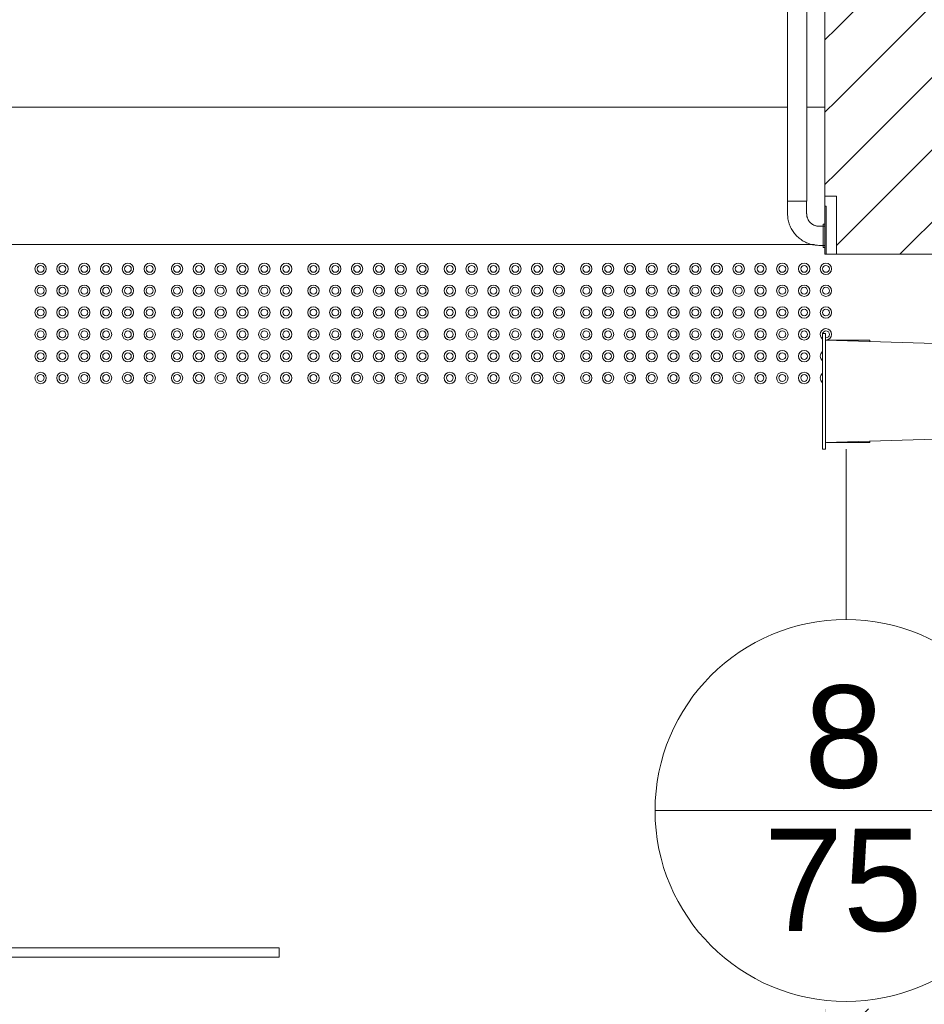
# Model space of a CAD drawing. Header units: metres. Extents: x 2.5 to 42.1, y -73.7 to -48.4.
# Tile 17 of 256: x 9.4 to 11.4, y -70.1 to -68. Entities that reach past the tile are written whole.
import ezdxf

# ---------------------------------------------------------------- set-up
doc = ezdxf.new("R2010")
doc.units = ezdxf.units.M
doc.linetypes.add('Projeção', pattern=[0.003969, 0.002381, -0.001587])
for name, color, linetype, lineweight in [('A-FLOR', 7, 'Continuous', 18), ('A-GENM', 7, 'Continuous', 18), ('A-WALL', 7, 'Continuous', 18), ('A-WALL-PATT', 7, 'Continuous', 18), ('Balaústres', 7, 'Continuous', 18), ('Corrimão', 7, 'Continuous', 18), ('G-IMPT', 7, 'Continuous', 18), ('Guarda-corpos', 7, 'Continuous', 18), ('M-HVAC-DUCT', 7, 'Continuous', 18), ('S-STRS', 7, 'Continuous', 18)]:
    doc.layers.add(name, color=color, linetype=linetype, lineweight=lineweight)
doc.layers.add('M-HVAC-CDFF-IDEN', color=1, linetype='Continuous', lineweight=9, true_color=0xff0000)
doc.styles.add('Arial', font='arial.ttf', dxfattribs={"height": 0.225})
pattern_1 = [(45, (21.555, -62.929), (-0.0795495, 0.0795495), [])]

# ---------------------------------------------------------------- blocks, each defined once
blk = doc.blocks.new('_ARQPWR_ACS Piso tátil de alerta - 30 cm Inox-7195133-TÉRREO _0_32m')
at = {"layer": 'A-GENM', "color": 253, "true_color": 0xaaaaaa}
for centre, radius, start, end in [((-0.12, 0.12), 0.0125, 0, 180), ((-0.072, 0.12), 0.0125, 0, 180), ((-0.024, 0.12), 0.0125, 0, 180), ((0.024, 0.12), 0.0125, 0, 180), ((0.072, 0.12), 0.0125, 0, 180), ((0.12, 0.12), 0.0125, 0, 180), ((-0.12, 0.12), 0.0125, 180, 360), ((-0.12, 0.12), 0.0075, 360, 180), ((-0.12, 0.12), 0.0075, 180, 360), ((-0.072, 0.12), 0.0125, 180, 360), ((-0.072, 0.12), 0.0075, 360, 180), ((-0.072, 0.12), 0.0075, 180, 360), ((-0.024, 0.12), 0.0125, 180, 360), ((-0.024, 0.12), 0.0075, 360, 180), ((-0.024, 0.12), 0.0075, 180, 360), ((0.024, 0.12), 0.0125, 180, 360), ((0.024, 0.12), 0.0075, 360, 180), ((0.024, 0.12), 0.0075, 180, 360), ((0.072, 0.12), 0.0125, 180, 360), ((0.072, 0.12), 0.0075, 360, 180), ((0.072, 0.12), 0.0075, 180, 360), ((0.12, 0.12), 0.0125, 180, 360), ((0.12, 0.12), 0.0075, 360, 180), ((0.12, 0.12), 0.0075, 180, 360), ((-0.12, 0.072), 0.0125, 0, 180), ((-0.12, 0.072), 0.0125, 180, 360), ((-0.12, 0.072), 0.0075, 360, 180), ((-0.12, 0.072), 0.0075, 180, 360), ((-0.072, 0.072), 0.0125, 0, 180), ((-0.072, 0.072), 0.0125, 180, 360), ((-0.072, 0.072), 0.0075, 360, 180), ((-0.072, 0.072), 0.0075, 180, 360), ((-0.024, 0.072), 0.0125, 0, 180), ((-0.024, 0.072), 0.0125, 180, 360), ((-0.024, 0.072), 0.0075, 360, 180), ((-0.024, 0.072), 0.0075, 180, 360), ((0.024, 0.072), 0.0125, 0, 180), ((0.024, 0.072), 0.0125, 180, 360), ((0.024, 0.072), 0.0075, 360, 180), ((0.024, 0.072), 0.0075, 180, 360), ((0.072, 0.072), 0.0125, 0, 180), ((0.072, 0.072), 0.0125, 180, 360), ((0.072, 0.072), 0.0075, 360, 180), ((0.072, 0.072), 0.0075, 180, 360), ((0.12, 0.072), 0.0125, 0, 180), ((0.12, 0.072), 0.0125, 180, 360), ((0.12, 0.072), 0.0075, 360, 180), ((0.12, 0.072), 0.0075, 180, 360), ((-0.12, 0.024), 0.0125, 0, 180), ((-0.12, 0.024), 0.0125, 180, 360), ((-0.12, 0.024), 0.0075, 360, 180), ((-0.12, 0.024), 0.0075, 180, 360), ((-0.072, 0.024), 0.0125, 0, 180), ((-0.072, 0.024), 0.0125, 180, 360), ((-0.072, 0.024), 0.0075, 360, 180), ((-0.072, 0.024), 0.0075, 180, 360), ((-0.024, 0.024), 0.0125, 0, 180), ((-0.024, 0.024), 0.0125, 180, 360), ((-0.024, 0.024), 0.0075, 360, 180), ((-0.024, 0.024), 0.0075, 180, 360), ((0.024, 0.024), 0.0125, 0, 180), ((0.024, 0.024), 0.0125, 180, 360), ((0.024, 0.024), 0.0075, 360, 180), ((0.024, 0.024), 0.0075, 180, 360), ((0.072, 0.024), 0.0125, 0, 180), ((0.072, 0.024), 0.0125, 180, 360), ((0.072, 0.024), 0.0075, 360, 180), ((0.072, 0.024), 0.0075, 180, 360), ((0.12, 0.024), 0.0125, 0, 180), ((0.12, 0.024), 0.0125, 180, 360), ((0.12, 0.024), 0.0075, 360, 180), ((0.12, 0.024), 0.0075, 180, 360), ((-0.12, -0.024), 0.0125, 0, 180), ((-0.12, -0.024), 0.0075, 360, 180), ((-0.072, -0.024), 0.0125, 0, 180), ((-0.072, -0.024), 0.0075, 360, 180), ((-0.024, -0.024), 0.0125, 0, 180), ((-0.024, -0.024), 0.0075, 360, 180), ((0.024, -0.024), 0.0125, 0, 180), ((0.024, -0.024), 0.0075, 360, 180), ((0.072, -0.024), 0.0125, 0, 180), ((0.072, -0.024), 0.0075, 360, 180), ((0.12, -0.024), 0.0125, 0, 180), ((0.12, -0.024), 0.0075, 360, 180), ((-0.12, -0.024), 0.0125, 180, 360), ((-0.12, -0.024), 0.0075, 180, 360), ((-0.072, -0.024), 0.0125, 180, 360), ((-0.072, -0.024), 0.0075, 180, 360), ((-0.024, -0.024), 0.0125, 180, 360), ((-0.024, -0.024), 0.0075, 180, 360), ((0.024, -0.024), 0.0125, 180, 360), ((0.024, -0.024), 0.0075, 180, 360), ((0.072, -0.024), 0.0125, 180, 360), ((0.072, -0.024), 0.0075, 180, 360), ((0.12, -0.024), 0.0125, 180, 360), ((0.12, -0.024), 0.0075, 180, 360), ((-0.12, -0.072), 0.0125, 0, 180), ((-0.12, -0.072), 0.0075, 360, 180), ((-0.072, -0.072), 0.0125, 0, 180), ((-0.072, -0.072), 0.0075, 360, 180), ((-0.024, -0.072), 0.0125, 0, 180), ((-0.024, -0.072), 0.0075, 360, 180), ((0.024, -0.072), 0.0125, 0, 180), ((0.024, -0.072), 0.0075, 360, 180), ((0.072, -0.072), 0.0125, 0, 180), ((0.072, -0.072), 0.0075, 360, 180), ((0.12, -0.072), 0.0125, 0, 180), ((0.12, -0.072), 0.0075, 360, 180), ((-0.12, -0.072), 0.0125, 180, 360), ((-0.12, -0.072), 0.0075, 180, 360), ((-0.072, -0.072), 0.0125, 180, 360), ((-0.072, -0.072), 0.0075, 180, 360), ((-0.024, -0.072), 0.0125, 180, 360), ((-0.024, -0.072), 0.0075, 180, 360), ((0.024, -0.072), 0.0125, 180, 360), ((0.024, -0.072), 0.0075, 180, 360), ((0.072, -0.072), 0.0125, 180, 360), ((0.072, -0.072), 0.0075, 180, 360), ((0.12, -0.072), 0.0125, 180, 360), ((0.12, -0.072), 0.0075, 180, 360), ((-0.12, -0.12), 0.0125, 0, 180), ((-0.072, -0.12), 0.0125, 0, 180), ((-0.024, -0.12), 0.0125, 0, 180), ((0.024, -0.12), 0.0125, 0, 180), ((0.072, -0.12), 0.0125, 0, 180), ((0.12, -0.12), 0.0125, 0, 180), ((-0.12, -0.12), 0.0125, 180, 360), ((-0.12, -0.12), 0.0075, 360, 180), ((-0.12, -0.12), 0.0075, 180, 360), ((-0.072, -0.12), 0.0125, 180, 360), ((-0.072, -0.12), 0.0075, 360, 180), ((-0.072, -0.12), 0.0075, 180, 360), ((-0.024, -0.12), 0.0125, 180, 360), ((-0.024, -0.12), 0.0075, 360, 180), ((-0.024, -0.12), 0.0075, 180, 360), ((0.024, -0.12), 0.0125, 180, 360), ((0.024, -0.12), 0.0075, 360, 180), ((0.024, -0.12), 0.0075, 180, 360), ((0.072, -0.12), 0.0125, 180, 360), ((0.072, -0.12), 0.0075, 360, 180), ((0.072, -0.12), 0.0075, 180, 360), ((0.12, -0.12), 0.0125, 180, 360), ((0.12, -0.12), 0.0075, 360, 180), ((0.12, -0.12), 0.0075, 180, 360)]:
    blk.add_arc(centre, radius, start, end, dxfattribs=at)
blk = doc.blocks.new('_ARQPWR_ACS Piso tátil de alerta - 30 cm Inox-V49-TÉRREO _0_32m')
at = {"layer": 'A-GENM', "color": 253, "true_color": 0xaaaaaa}
for centre, radius, start, end in [((-0.12, 0.12), 0.0125, 0, 180), ((-0.072, 0.12), 0.0125, 0, 180), ((-0.024, 0.12), 0.0125, 0, 180), ((0.024, 0.12), 0.0125, 0, 180), ((-0.12, 0.12), 0.0125, 180, 360), ((-0.12, 0.12), 0.0075, 360, 180), ((-0.12, 0.12), 0.0075, 180, 360), ((-0.072, 0.12), 0.0125, 180, 360), ((-0.072, 0.12), 0.0075, 360, 180), ((-0.072, 0.12), 0.0075, 180, 360), ((-0.024, 0.12), 0.0125, 180, 360), ((-0.024, 0.12), 0.0075, 360, 180), ((-0.024, 0.12), 0.0075, 180, 360), ((0.024, 0.12), 0.0125, 180, 319.835), ((0.024, 0.12), 0.0075, 360, 180), ((0.024, 0.12), 0.0075, 180, 257.2), ((0.024, 0.12), 0.0075, 351.7863, 360), ((0.024, 0.12), 0.0125, 355.4732, 360), ((0.072, 0.12), 0.0125, 220.165, 319.835), ((0.12, 0.12), 0.0125, 220.165, 319.835), ((-0.12, 0.072), 0.0125, 0, 180), ((-0.12, 0.072), 0.0125, 180, 360), ((-0.12, 0.072), 0.0075, 360, 180), ((-0.12, 0.072), 0.0075, 180, 360), ((-0.072, 0.072), 0.0125, 0, 180), ((-0.072, 0.072), 0.0125, 180, 360), ((-0.072, 0.072), 0.0075, 360, 180), ((-0.072, 0.072), 0.0075, 180, 360), ((-0.024, 0.072), 0.0125, 0, 180), ((-0.024, 0.072), 0.0125, 180, 360), ((-0.024, 0.072), 0.0075, 360, 180), ((-0.024, 0.072), 0.0075, 180, 360), ((0.024, 0.072), 0.0125, 0, 180), ((0.024, 0.072), 0.0125, 180, 360), ((0.024, 0.072), 0.0075, 360, 180), ((0.024, 0.072), 0.0075, 180, 360), ((0.072, 0.072), 0.0125, 0, 180), ((0.072, 0.072), 0.0125, 180, 360), ((0.072, 0.072), 0.0075, 360, 180), ((0.072, 0.072), 0.0075, 180, 360), ((0.12, 0.072), 0.0125, 0, 180), ((0.12, 0.072), 0.0125, 180, 360), ((0.12, 0.072), 0.0075, 360, 180), ((0.12, 0.072), 0.0075, 180, 360), ((-0.12, 0.024), 0.0125, 0, 180), ((-0.12, 0.024), 0.0125, 180, 360), ((-0.12, 0.024), 0.0075, 360, 180), ((-0.12, 0.024), 0.0075, 180, 360), ((-0.072, 0.024), 0.0125, 0, 180), ((-0.072, 0.024), 0.0125, 180, 360), ((-0.072, 0.024), 0.0075, 360, 180), ((-0.072, 0.024), 0.0075, 180, 360), ((-0.024, 0.024), 0.0125, 0, 180), ((-0.024, 0.024), 0.0125, 180, 360), ((-0.024, 0.024), 0.0075, 360, 180), ((-0.024, 0.024), 0.0075, 180, 360), ((0.024, 0.024), 0.0125, 0, 180), ((0.024, 0.024), 0.0125, 180, 360), ((0.024, 0.024), 0.0075, 360, 180), ((0.024, 0.024), 0.0075, 180, 360), ((0.072, 0.024), 0.0125, 0, 180), ((0.072, 0.024), 0.0125, 180, 360), ((0.072, 0.024), 0.0075, 360, 180), ((0.072, 0.024), 0.0075, 180, 360), ((0.12, 0.024), 0.0125, 0, 180), ((0.12, 0.024), 0.0125, 180, 360), ((0.12, 0.024), 0.0075, 360, 180), ((0.12, 0.024), 0.0075, 180, 360), ((-0.12, -0.024), 0.0125, 0, 180), ((-0.12, -0.024), 0.0075, 360, 180), ((-0.072, -0.024), 0.0125, 0, 180), ((-0.072, -0.024), 0.0075, 360, 180), ((-0.024, -0.024), 0.0125, 0, 180), ((-0.024, -0.024), 0.0075, 360, 180), ((0.024, -0.024), 0.0125, 0, 180), ((0.024, -0.024), 0.0075, 360, 180), ((0.072, -0.024), 0.0125, 0, 180), ((0.072, -0.024), 0.0075, 360, 180), ((0.12, -0.024), 0.0125, 0, 180), ((0.12, -0.024), 0.0075, 360, 180), ((-0.12, -0.024), 0.0125, 180, 360), ((-0.12, -0.024), 0.0075, 180, 360), ((-0.072, -0.024), 0.0125, 180, 360), ((-0.072, -0.024), 0.0075, 180, 360), ((-0.024, -0.024), 0.0125, 180, 360), ((-0.024, -0.024), 0.0075, 180, 360), ((0.024, -0.024), 0.0125, 180, 360), ((0.024, -0.024), 0.0075, 180, 360), ((0.072, -0.024), 0.0125, 180, 360), ((0.072, -0.024), 0.0075, 180, 360), ((0.12, -0.024), 0.0125, 180, 360), ((0.12, -0.024), 0.0075, 180, 360), ((-0.12, -0.072), 0.0125, 0, 180), ((-0.12, -0.072), 0.0075, 360, 180), ((-0.072, -0.072), 0.0125, 0, 180), ((-0.072, -0.072), 0.0075, 360, 180), ((-0.024, -0.072), 0.0125, 0, 180), ((-0.024, -0.072), 0.0075, 360, 180), ((0.024, -0.072), 0.0125, 0, 180), ((0.024, -0.072), 0.0075, 360, 180), ((0.072, -0.072), 0.0125, 0, 180), ((0.072, -0.072), 0.0075, 360, 180), ((0.12, -0.072), 0.0125, 0, 180), ((0.12, -0.072), 0.0075, 360, 180), ((-0.12, -0.072), 0.0125, 180, 360), ((-0.12, -0.072), 0.0075, 180, 360), ((-0.072, -0.072), 0.0125, 180, 360), ((-0.072, -0.072), 0.0075, 180, 360), ((-0.024, -0.072), 0.0125, 180, 360), ((-0.024, -0.072), 0.0075, 180, 360), ((0.024, -0.072), 0.0125, 180, 360), ((0.024, -0.072), 0.0075, 180, 360), ((0.072, -0.072), 0.0125, 180, 360), ((0.072, -0.072), 0.0075, 180, 360), ((0.12, -0.072), 0.0125, 180, 360), ((0.12, -0.072), 0.0075, 180, 360), ((-0.12, -0.12), 0.0125, 0, 180), ((-0.072, -0.12), 0.0125, 0, 180), ((-0.024, -0.12), 0.0125, 0, 180), ((0.024, -0.12), 0.0125, 0, 180), ((0.072, -0.12), 0.0125, 0, 180), ((0.12, -0.12), 0.0125, 0, 180), ((-0.12, -0.12), 0.0125, 180, 360), ((-0.12, -0.12), 0.0075, 360, 180), ((-0.12, -0.12), 0.0075, 180, 360), ((-0.072, -0.12), 0.0125, 180, 360), ((-0.072, -0.12), 0.0075, 360, 180), ((-0.072, -0.12), 0.0075, 180, 360), ((-0.024, -0.12), 0.0125, 180, 360), ((-0.024, -0.12), 0.0075, 360, 180), ((-0.024, -0.12), 0.0075, 180, 360), ((0.024, -0.12), 0.0125, 180, 360), ((0.024, -0.12), 0.0075, 360, 180), ((0.024, -0.12), 0.0075, 180, 360), ((0.072, -0.12), 0.0125, 180, 360), ((0.072, -0.12), 0.0075, 360, 180), ((0.072, -0.12), 0.0075, 180, 360), ((0.12, -0.12), 0.0125, 180, 360), ((0.12, -0.12), 0.0075, 360, 180), ((0.12, -0.12), 0.0075, 180, 360)]:
    blk.add_arc(centre, radius, start, end, dxfattribs=at)
blk = doc.blocks.new('Led_Stripe_11805 - Led_Stripe_11805-7511531-TÉRREO _0_32m')
at = {"layer": 'A-GENM', "color": 253, "true_color": 0xaaaaaa}
for p, q in [((-1.5, 0.01), (1.5, 0.01)), ((1.5, 0.01), (1.5, -0.01)), ((1.5, -0.01), (-1.5, -0.01))]:
    blk.add_line(p, q, dxfattribs=at)
blk = doc.blocks.new('Guarda-corpo - Apoio com Canopla-8761141-TÉRREO _0_32m')
at = {"layer": 'Balaústres', "color": 253, "true_color": 0xaaaaaa}
for p, q in [((-0.0476, 0.1014), (-0.0514, 0.1014)), ((-0.0386, 0.097), (-0.0514, 0.097)), ((-0.0476, 0.0506), (-0.0476, 0.1014)), ((-0.0514, 0.055), (-0.0386, 0.055)), ((-0.0514, 0.0506), (-0.0476, 0.0506)), ((-0.0111, 0.0275), (-0.0111, 0)), ((0.0309, 0), (0.0309, 0.0275)), ((0.0068, 0), (0.0129, 0))]:
    blk.add_line(p, q, dxfattribs=at)
at = {"layer": 'Balaústres', "color": 253, "true_color": 0xaaaaaa, "flags": 128}
for points in [[(0.0309, 0.0275), (0.0308, 0.0303), (0.0306, 0.0331), (0.0304, 0.0358), (0.03, 0.0386), (0.0295, 0.0413), (0.0289, 0.044), (0.0281, 0.0467), (0.0273, 0.0494), (0.0264, 0.052), (0.0254, 0.0546), (0.0242, 0.0571), (0.023, 0.0596), (0.0217, 0.062), (0.0202, 0.0644), (0.0187, 0.0667), (0.0171, 0.069), (0.0154, 0.0712), (0.0136, 0.0733), (0.0117, 0.0754), (0.0098, 0.0774), (0.0077, 0.0793), (0.0056, 0.0811), (0.0035, 0.0828), (0.0012, 0.0844), (-0.0011, 0.086), (-0.0035, 0.0874), (-0.0059, 0.0888), (-0.0084, 0.0901), (-0.0109, 0.0912), (-0.0135, 0.0923), (-0.0161, 0.0932), (-0.0187, 0.0941), (-0.0214, 0.0948), (-0.0241, 0.0955), (-0.0268, 0.096), (-0.0296, 0.0964), (-0.0323, 0.0967), (-0.0351, 0.0969), (-0.0379, 0.097), (-0.0386, 0.097)], [(0.0309, 0.0275), (0.0308, 0.0303), (0.0306, 0.0331), (0.0304, 0.0358), (0.03, 0.0386), (0.0295, 0.0413), (0.0289, 0.044), (0.0281, 0.0467), (0.0273, 0.0494), (0.0264, 0.052), (0.0254, 0.0546), (0.0242, 0.0571), (0.023, 0.0596), (0.0217, 0.062), (0.0202, 0.0644), (0.0187, 0.0667), (0.0171, 0.069), (0.0154, 0.0712), (0.0136, 0.0733), (0.0117, 0.0754), (0.0098, 0.0774), (0.0077, 0.0793), (0.0056, 0.0811), (0.0035, 0.0828), (0.0012, 0.0844), (-0.0011, 0.086), (-0.0035, 0.0874), (-0.0059, 0.0888), (-0.0084, 0.0901), (-0.0109, 0.0912), (-0.0135, 0.0923), (-0.0161, 0.0932), (-0.0187, 0.0941), (-0.0214, 0.0948), (-0.0241, 0.0955), (-0.0268, 0.096), (-0.0296, 0.0964), (-0.0323, 0.0967), (-0.0351, 0.0969), (-0.0379, 0.097), (-0.0386, 0.097)], [(-0.0386, 0.055), (-0.0376, 0.055), (-0.0365, 0.0549), (-0.0354, 0.0548), (-0.0343, 0.0546), (-0.0332, 0.0545), (-0.0321, 0.0542), (-0.0311, 0.0539), (-0.03, 0.0536), (-0.029, 0.0532), (-0.0279, 0.0528), (-0.0269, 0.0524), (-0.026, 0.0519), (-0.025, 0.0514), (-0.024, 0.0508), (-0.0231, 0.0502), (-0.0222, 0.0496), (-0.0214, 0.0489), (-0.0205, 0.0482), (-0.0197, 0.0474), (-0.0189, 0.0467), (-0.0182, 0.0459), (-0.0175, 0.045), (-0.0168, 0.0442), (-0.0161, 0.0433), (-0.0155, 0.0424), (-0.0149, 0.0414), (-0.0144, 0.0405), (-0.0139, 0.0395), (-0.0134, 0.0385), (-0.013, 0.0375), (-0.0126, 0.0364), (-0.0123, 0.0354), (-0.012, 0.0343), (-0.0118, 0.0333), (-0.0116, 0.0322), (-0.0114, 0.0311), (-0.0113, 0.03), (-0.0112, 0.0289), (-0.0112, 0.0278), (-0.0111, 0.0275)], [(-0.0161, 0.0433), (-0.0155, 0.0424), (-0.0149, 0.0414)]]:
    blk.add_lwpolyline(points, dxfattribs=at)
blk = doc.blocks.new('Guarda-corpo - Apoio com Canopla-8761143-TÉRREO _0_32m')
at = {"layer": 'Balaústres', "color": 253, "true_color": 0xaaaaaa}
for p, q in [((-0.0111, 0), (-0.0111, -0.0275)), ((0.0309, -0.0275), (0.0309, 0)), ((0.0129, 0), (0.0068, 0)), ((-0.0476, -0.0506), (-0.0514, -0.0506)), ((-0.0386, -0.055), (-0.0514, -0.055)), ((-0.0476, -0.1014), (-0.0476, -0.0506)), ((-0.0514, -0.097), (-0.0386, -0.097)), ((-0.0514, -0.1014), (-0.0476, -0.1014))]:
    blk.add_line(p, q, dxfattribs=at)
at = {"layer": 'Balaústres', "color": 253, "true_color": 0xaaaaaa, "flags": 128}
for points in [[(-0.0386, -0.097), (-0.0359, -0.0969), (-0.0331, -0.0968), (-0.0303, -0.0965), (-0.0276, -0.0961), (-0.0248, -0.0956), (-0.0221, -0.095), (-0.0194, -0.0943), (-0.0168, -0.0935), (-0.0142, -0.0925), (-0.0116, -0.0915), (-0.009, -0.0904), (-0.0066, -0.0891), (-0.0041, -0.0878), (-0.0017, -0.0864), (0.0006, -0.0849), (0.0029, -0.0832), (0.0051, -0.0815), (0.0072, -0.0798), (0.0092, -0.0779), (0.0112, -0.0759), (0.0131, -0.0739), (0.0149, -0.0718), (0.0166, -0.0696), (0.0183, -0.0674), (0.0198, -0.0651), (0.0213, -0.0627), (0.0226, -0.0603), (0.0239, -0.0578), (0.0251, -0.0553), (0.0261, -0.0527), (0.0271, -0.0501), (0.0279, -0.0474), (0.0287, -0.0447), (0.0293, -0.042), (0.0298, -0.0393), (0.0303, -0.0366), (0.0306, -0.0338), (0.0308, -0.031), (0.0308, -0.0283), (0.0309, -0.0275)], [(-0.0111, -0.0275), (-0.0112, -0.0286), (-0.0112, -0.0297), (-0.0113, -0.0308), (-0.0115, -0.0319), (-0.0117, -0.033), (-0.0119, -0.034), (-0.0122, -0.0351), (-0.0125, -0.0362), (-0.0129, -0.0372), (-0.0133, -0.0382), (-0.0138, -0.0392), (-0.0143, -0.0402), (-0.0148, -0.0412), (-0.0154, -0.0421), (-0.016, -0.043), (-0.0166, -0.0439), (-0.0173, -0.0448), (-0.018, -0.0456), (-0.0187, -0.0464), (-0.0195, -0.0472), (-0.0203, -0.048), (-0.0211, -0.0487), (-0.022, -0.0494), (-0.0229, -0.05), (-0.0238, -0.0506), (-0.0247, -0.0512), (-0.0257, -0.0518), (-0.0267, -0.0523), (-0.0277, -0.0527), (-0.0287, -0.0531), (-0.0297, -0.0535), (-0.0308, -0.0538), (-0.0318, -0.0541), (-0.0329, -0.0544), (-0.034, -0.0546), (-0.0351, -0.0548), (-0.0362, -0.0549), (-0.0373, -0.055), (-0.0384, -0.055), (-0.0386, -0.055)], [(-0.0386, -0.097), (-0.0359, -0.0969), (-0.0331, -0.0968), (-0.0303, -0.0965), (-0.0276, -0.0961), (-0.0248, -0.0956), (-0.0221, -0.095), (-0.0194, -0.0943), (-0.0168, -0.0935), (-0.0142, -0.0925), (-0.0116, -0.0915), (-0.009, -0.0904), (-0.0066, -0.0891), (-0.0041, -0.0878), (-0.0017, -0.0864), (0.0006, -0.0849), (0.0029, -0.0832), (0.0051, -0.0815), (0.0072, -0.0798), (0.0092, -0.0779), (0.0112, -0.0759), (0.0131, -0.0739), (0.0149, -0.0718), (0.0166, -0.0696), (0.0183, -0.0674), (0.0198, -0.0651), (0.0213, -0.0627), (0.0226, -0.0603), (0.0239, -0.0578), (0.0251, -0.0553), (0.0261, -0.0527), (0.0271, -0.0501), (0.0279, -0.0474), (0.0287, -0.0447), (0.0293, -0.042), (0.0298, -0.0393), (0.0303, -0.0366), (0.0306, -0.0338), (0.0308, -0.031), (0.0308, -0.0283), (0.0309, -0.0275)], [(-0.0229, -0.05), (-0.0238, -0.0506), (-0.0247, -0.0512)]]:
    blk.add_lwpolyline(points, dxfattribs=at)
blk = doc.blocks.new('Guarda-corpo - Guarda-corpo-8439544-TÉRREO _0_32m')
at = {"layer": 'Corrimão', "color": 253, "true_color": 0xaaaaaa}
for p, q in [((11.1376, -67.7691), (11.1578, -67.7691)), ((11.1376, -68.1624), (11.1376, -67.7691)), ((11.1586, -67.7691), (11.1796, -67.7691)), ((11.1796, -68.1624), (11.1796, -67.7691)), ((11.1376, -68.3691), (11.1376, -68.1624)), ((11.1796, -68.3691), (11.1796, -68.1624)), ((11.1586, -68.3691), (11.1376, -68.3691)), ((11.1796, -68.3691), (11.1593, -68.3691))]:
    blk.add_line(p, q, dxfattribs=at)
at = {"rotation": 180}
for name, p in [('Guarda-corpo - Apoio com Canopla-8761143-TÉRREO _0_32m', (11.1684, -67.7691)), ('Guarda-corpo - Apoio com Canopla-8761141-TÉRREO _0_32m', (11.1684, -68.3691))]:
    blk.add_blockref(name, p, dxfattribs=at)
blk = doc.blocks.new('4 GRE - ESCOLA DE CINEMA E AUDIOVISUAL CINE REX R07_rvt-1-TÉRREO _0_32m')
at = {"layer": 'A-WALL-PATT', "true_color": 0xd4d4d4}
h = blk.add_hatch(dxfattribs=at)
h.set_pattern_fill('FP_9', color=254, style=0, pattern_type=2)
h.set_pattern_definition([(50, (21.555, -62.929), (0.546555, -0.047815), [0.05715, -0.62865]), (355, (21.555, -62.929), (-0.105728, 0.573166), [0.04572, -0.50292]), (100.451, (21.601, -62.933), (0.440828, 0.52535), [0.04857, -0.53427]), (46.184, (21.555, -62.776), (0.813237, -0.12613), [0.08573, -0.94298]), (96.636, (21.623, -62.787), (0.71221, 0.742287), [0.07286, -0.80141]), (351.184, (21.555, -62.776), (0.712217, 0.742274), [0.06858, -0.75438]), (21, (21.631, -62.814), (0.454846, -0.306795), [0.05715, -0.62865]), (326, (21.631, -62.814), (0.185405, 0.55256), [0.04572, -0.50292]), (71.451, (21.669, -62.84), (0.64025, 0.245763), [0.04857, -0.53427]), (37.5, (21.555, -62.929), (0.009261, 0.2536672), [0.02515, -0.47168, 0.02515, -0.48539, -0.50482]), (37.5, (21.555, -62.929), (0.009261, 0.2536672), [-1.007, 0.02515, -0.47968]), (7.5, (21.555, -62.929), (0.200456, 0.300546), [0.02515, -0.26594, 0.02515, -0.46025, -0.1924]), (7.5, (21.555, -62.929), (0.200456, 0.300546), [-0.77648, 0.02515, -0.16726]), (327.5, (21.385, -62.929), (0.4067682, -0.0171882), [0.02515, -0.16535, 0.02515, -0.56921, -0.78867]), (327.5, (21.385, -62.929), (0.4067682, -0.0171882), [-0.78486, 0.02515, -0.76352]), (317.5, (21.309, -62.929), (0.444383, 0.076279), [0.02515, -0.2225, 0.02515, -0.36957, -0.56007]), (317.5, (21.309, -62.929), (0.444383, 0.076279), [-0.64237, 0.02515, -0.53492])])
h.paths.add_polyline_path([(11.2223, -71.4719), (11.2223, -70.1455), (11.2198, -70.1455), (11.2198, -71.4719)])
h.paths.add_polyline_path([(11.2223, -68.4855), (11.2223, -68.3801), (11.2198, -68.3801), (11.2198, -68.4855)])
h.paths.add_polyline_path([(11.2223, -67.8851), (11.2223, -65.5719), (11.2198, -65.5719), (11.2198, -67.8851)])
h.paths.add_polyline_path([(11.2223, -63.7209), (11.2223, -58.8919), (11.2198, -58.8919), (11.2198, -63.7209)])
h.paths.add_polyline_path([(11.2223, -57.5884), (11.2223, -54.34), (11.2198, -54.34), (11.2198, -57.5884)])
h.paths.add_polyline_path([(11.2198, -54.3315), (11.2223, -54.3315), (11.2223, -54.1615), (11.2198, -54.1615), (11.2198, -54.3283)])
h = blk.add_hatch(dxfattribs=at)
h.set_pattern_fill('FP_10', color=254, style=0, pattern_type=2)
h.set_pattern_definition(pattern_1)
h.paths.add_polyline_path([(11.6948, -71.4969), (11.6948, -70.1455), (11.2448, -70.1455), (11.2448, -71.4969), (11.4437, -71.4969)])
h.paths.add_polyline_path([(11.2889, -68.4855), (11.6948, -68.4855), (11.6948, -65.5719), (11.2448, -65.5719), (11.2448, -68.4855)])
h.paths.add_polyline_path([(11.2448, -63.7209), (11.6948, -63.7209), (11.6948, -58.8919), (11.2448, -58.8919), (11.2448, -63.6391)])
h.paths.add_polyline_path([(11.2448, -57.5884), (11.6948, -57.5884), (11.6948, -54.16), (11.2448, -54.16), (11.2448, -57.498)])
h = blk.add_hatch(dxfattribs=at)
h.set_pattern_fill('FP_10', color=254, style=0, pattern_type=2)
h.set_pattern_definition(pattern_1)
h.paths.add_polyline_path([(5.4937, -68.3576), (9.2407, -68.3576), (9.2407, -67.9076), (5.4937, -67.9076), (5.4937, -68.1955)])
h.paths.add_polyline_path([(11.2223, -68.3576), (11.2448, -68.3576), (11.2448, -67.9076), (11.2198, -67.9076), (11.2198, -68.3576)])
at = {"layer": 'A-FLOR', "color": 253, "true_color": 0xaaaaaa}
for p, q in [((9.3328, -68.1624), (11.1376, -68.1624)), ((11.1796, -68.1624), (11.2198, -68.1624))]:
    blk.add_line(p, q, dxfattribs=at)
at = {"layer": 'A-WALL', "color": 253, "true_color": 0xaaaaaa}
for p, q in [((11.2198, -65.5719), (11.2198, -68.4855)), ((11.2223, -68.3576), (11.2198, -68.3576)), ((11.2448, -68.3576), (11.2223, -68.3576)), ((11.2448, -68.4855), (11.2448, -68.3576)), ((11.2223, -68.3801), (11.2198, -68.3801)), ((11.2223, -68.4855), (11.2223, -68.3801)), ((11.2198, -68.4855), (11.7198, -68.4855))]:
    blk.add_line(p, q, dxfattribs=at)
at = {"layer": 'S-STRS', "color": 253, "true_color": 0xaaaaaa}
for p, q in [((9.3328, -68.1624), (11.1376, -68.1624)), ((11.1796, -68.1624), (11.2198, -68.1624)), ((9.2407, -68.4641), (11.1971, -68.4641))]:
    blk.add_line(p, q, dxfattribs=at)
at = {"layer": 'S-STRS', "color": 253, "linetype": 'Projeção', "true_color": 0xaaaaaa}
blk.add_line((9.2407, -68.4641), (11.1971, -68.4641), dxfattribs=at)
at = {"layer": 'A-GENM', "color": 253, "lineweight": 18, "true_color": 0xaaaaaa, "rotation": 270.0000000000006}
for name, p in [('_ARQPWR_ACS Piso tátil de alerta - 30 cm Inox-7195133-TÉRREO _0_32m', (9.6148, -68.6378)), ('_ARQPWR_ACS Piso tátil de alerta - 30 cm Inox-7195133-TÉRREO _0_32m', (9.9148, -68.6378)), ('_ARQPWR_ACS Piso tátil de alerta - 30 cm Inox-7195133-TÉRREO _0_32m', (10.2148, -68.6378)), ('_ARQPWR_ACS Piso tátil de alerta - 30 cm Inox-7195133-TÉRREO _0_32m', (10.5148, -68.6378)), ('_ARQPWR_ACS Piso tátil de alerta - 30 cm Inox-7195133-TÉRREO _0_32m', (10.8148, -68.6378)), ('_ARQPWR_ACS Piso tátil de alerta - 30 cm Inox-V49-TÉRREO _0_32m', (11.102, -68.6378))]:
    blk.add_blockref(name, p, dxfattribs=at)
at = {"layer": 'A-GENM', "color": 253, "lineweight": 18, "true_color": 0xaaaaaa, "extrusion": (0, 0, -1), "rotation": 180}
blk.add_blockref('Led_Stripe_11805 - Led_Stripe_11805-7511531-TÉRREO _0_32m', (-8.5198, -70.0214), dxfattribs=at)
at = {"layer": 'Guarda-corpos', "color": 253, "lineweight": 18, "true_color": 0xaaaaaa}
blk.add_blockref('Guarda-corpo - Guarda-corpo-8439544-TÉRREO _0_32m', (0, 0), dxfattribs=at)
blk = doc.blocks.new('AH-0-AG 225x75 - TROX_AH-0-AG_225x75_dxf_QMODEL_916299a9_f66b_46ba_af9d_4a70e7dbf2f8-898152-TÉRREO _0_32m')
at = {"layer": 'G-IMPT', "color": 21, "true_color": 0xffaaaa}
for p, q in [((-0.052, 0.1125), (-0.052, 0.1095)), ((0.043, 0.1125), (-0.052, 0.1125)), ((0.045, 0.127), (0.045, -0.127)), ((0.052, 0.127), (0.045, 0.127)), ((0.052, 0.127), (0.052, -0.127)), ((-0.052, -0.1095), (-0.052, -0.1125)), ((0.043, -0.1125), (-0.052, -0.1125)), ((0.045, -0.127), (0.052, -0.127))]:
    blk.add_line(p, q, dxfattribs=at)
blk = doc.blocks.new('AH-0-AG 225x75 - TROX_AH-0-AG_225x75_dxf-898151-TÉRREO _0_32m')
blk.add_blockref('AH-0-AG 225x75 - TROX_AH-0-AG_225x75_dxf_QMODEL_916299a9_f66b_46ba_af9d_4a70e7dbf2f8-898152-TÉRREO _0_32m', (0, 0))
blk = doc.blocks.new('AH-0-AG 225x75 - AE-923882-TÉRREO _0_32m')
at = {"zscale": -1, "rotation": 180}
blk.add_blockref('AH-0-AG 225x75 - TROX_AH-0-AG_225x75_dxf-898151-TÉRREO _0_32m', (11.2661, -68.7872), dxfattribs=at)
blk = doc.blocks.new('M_Rectangular Transition - L - 400 mm _L_-923891-TÉRREO _0_32m')
at = {"layer": 'M-HVAC-DUCT', "color": 9, "true_color": 0xaad4aa}
for p, q in [((0, 0.1125), (0.4, 0.1)), ((0.4, 0.1), (0.4, -0.1)), ((0.4, -0.1), (0, -0.1125))]:
    blk.add_line(p, q, dxfattribs=at)
blk = doc.blocks.new('M_Identificador de terminal de ar_BTS - Em caixas-852561-TÉRREO _0_32m')
at = {"layer": 'M-HVAC-CDFF-IDEN'}
blk.add_line((-0.0056, 0), (0.0056, 0), dxfattribs=at)
blk.add_circle((0, 0), 0.0056, dxfattribs=at)

msp = doc.modelspace()

# ---------------------------------------------------------------- linework, layer by layer
at = {"layer": 'M-HVAC-CDFF-IDEN'}
msp.add_line((11.2661, -68.9142), (11.2661, -69.2892), dxfattribs=at)

# ---------------------------------------------------------------- block references
at = {"lineweight": 5}
msp.add_blockref('4 GRE - ESCOLA DE CINEMA E AUDIOVISUAL CINE REX R07_rvt-1-TÉRREO _0_32m', (0, 0), dxfattribs=at)
at = {"layer": 'G-IMPT', "color": 21, "true_color": 0xffaaaa}
msp.add_blockref('AH-0-AG 225x75 - AE-923882-TÉRREO _0_32m', (0, 0), dxfattribs=at)
at = {"layer": 'M-HVAC-CDFF-IDEN', "xscale": 74.99999999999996, "yscale": 74.99999999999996, "zscale": 74.99999999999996}
msp.add_blockref('M_Identificador de terminal de ar_BTS - Em caixas-852561-TÉRREO _0_32m', (11.2661, -69.7092), dxfattribs=at)
at = {"layer": 'M-HVAC-DUCT', "color": 9, "true_color": 0xaad4aa}
msp.add_blockref('M_Rectangular Transition - L - 400 mm _L_-923891-TÉRREO _0_32m', (11.2211, -68.7872), dxfattribs=at)

# ---------------------------------------------------------------- texts
at = {"layer": 'M-HVAC-CDFF-IDEN', "color": 7, "char_height": 0.225, "attachment_point": 1, "style": 'Arial'}
for s, insert, width in [('8', (11.1739, -69.434), 0.216456), ('75', (11.0847, -69.7491), 0.432911)]:
    msp.add_mtext(s, dxfattribs=dict(at, insert=insert, width=width))

doc.saveas('drawing.dxf')
